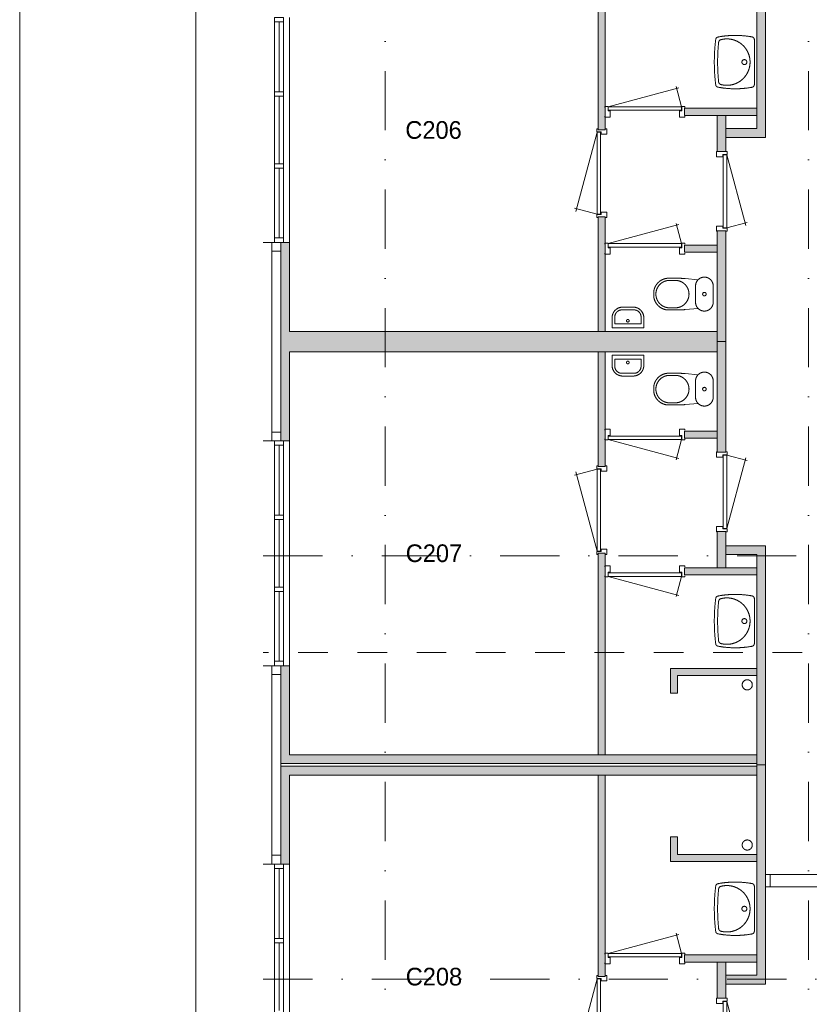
# Model space of a CAD drawing. Header units: millimetres. Extents: x 3142 to 87102, y -2885 to 56486.
# Tile 13 of 18: x 3142 to 12100, y 32721 to 43885. Entities that reach past the tile are written whole.
import ezdxf
from ezdxf.enums import TextEntityAlignment as Align
from ezdxf.xclip import XClip

# ---------------------------------------------------------------- set-up
doc = ezdxf.new("R2010")
doc.units = ezdxf.units.MM
doc.linetypes.add('DGN2', pattern=[672.8, 336.4, -336.4])
doc.linetypes.add('DGN4', pattern=[1343.35376, 671.67688, -335.83844, 0, -335.83844])
for name, color, linetype in [('1', 7, 'Continuous'), ('16', 7, 'Continuous'), ('17', 7, 'Continuous'), ('30', 7, 'Continuous'), ('31', 7, 'Continuous'), ('32', 7, 'Continuous'), ('33', 7, 'Continuous'), ('40', 7, 'Continuous'), ('48', 7, 'Continuous'), ('56', 7, 'Continuous'), ('58', 7, 'Continuous'), ('62', 7, 'Continuous')]:
    doc.layers.add(name, color=color, linetype=linetype)
doc.styles.add('dgn003', font='dgn003.shx')

# ---------------------------------------------------------------- blocks, each defined once
blk = doc.blocks.new('830R10166')
at = {"layer": '33', "color": 1, "linetype": 'Continuous', "lineweight": 0}
for p, q in [((108, 868), (322.8200000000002, 66.27999999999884)), ((108, 38), (336.8700000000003, 99.31999999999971))]:
    blk.add_line(p, q, dxfattribs=at)
at = {"layer": '33', "color": 92, "linetype": 'Continuous', "lineweight": 13, "true_color": 0x00e100, "flags": 128}
for points in [[(100, 906), (111, 906), (111, 871), (61, 871), (61, 846), (-11, 846), (-11, 906), (0, 906)], [(100, 0), (111, 0), (111, 35), (61, 35), (61, 60), (-11, 60), (-11, 0), (0, 0)]]:
    blk.add_lwpolyline(points, dxfattribs=at)
at = {"layer": '33', "color": 2, "linetype": 'Continuous', "lineweight": 13, "true_color": 0xf0f000, "flags": 128}
blk.add_lwpolyline([(108, 868), (108, 38), (68, 38), (68, 868), (108, 868)], dxfattribs=at)
blk = doc.blocks.new('930L0956')
at = {"layer": '33', "color": 1, "linetype": 'Continuous', "lineweight": 0}
for p, q in [((-98, -38), (-338.7, -936.3099999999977)), ((-98, -968), (-353.4400000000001, -899.5599999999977))]:
    blk.add_line(p, q, dxfattribs=at)
at = {"layer": '33', "color": 92, "linetype": 'Continuous', "lineweight": 13, "true_color": 0x00e100, "flags": 128}
for points in [[(-90, 0), (-101, 0), (-101, -35), (-51, -35), (-51, -60), (11, -60), (11, 0), (0, 0)], [(-90, -1006), (-101, -1006), (-101, -971), (-51, -971), (-51, -946), (11, -946), (11, -1006), (0, -1006)]]:
    blk.add_lwpolyline(points, dxfattribs=at)
at = {"layer": '33', "color": 2, "linetype": 'Continuous', "lineweight": 13, "true_color": 0xf0f000, "flags": 128}
blk.add_lwpolyline([(-98, -968), (-98, -38), (-58, -38), (-58, -968), (-98, -968)], dxfattribs=at)
blk = doc.blocks.new('WT0155')
at = {"layer": '40', "color": 7, "linetype": 'Continuous', "lineweight": 0}
blk.add_line((-20, 253.1599999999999), (-20, -253.1599999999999), dxfattribs=at)
blk.add_circle((-133.308109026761, -0.0008133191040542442), 28.05539163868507, dxfattribs=at)
for centre, radius, start, end in [((1669.42971148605, -0.0008133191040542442), 2143.737820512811, 173.1424888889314, 186.8575083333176), ((-426.2082318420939, 252.0225138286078), 33, 100.3455083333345, 173.1424916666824), ((1706.82971148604, -0.0008133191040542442), 2143.737820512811, 173.9582416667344, 186.0417583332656), ((-236.498328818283, -765.8138083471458), 1068.36475254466, 79.79830833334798, 100.5513916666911), ((-392.1839101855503, 222.1612063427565), 33, 105.1333388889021, 173.9582416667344), ((-332.1012908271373, -0.0008133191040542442), 263.1431818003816, 254.8666611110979, 105.1333388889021), ((-53.00810902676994, 253.1621165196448), 33, 0, 79.99733333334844), ((-426.2082318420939, -252.0241404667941), 33, 186.8575111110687, 259.6544944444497), ((-236.498328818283, 765.8121817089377), 1068.364752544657, 259.4486083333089, 280.201691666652), ((-392.1839101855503, -222.1628329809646), 33, 186.0417583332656, 254.8666611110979), ((-53.00810902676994, -253.1637431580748), 33, 280.0026666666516, 0)]:
    blk.add_arc(centre, radius, start, end, dxfattribs=at)
blk = doc.blocks.new('830R10168')
at = {"layer": '33', "color": 1, "linetype": 'Continuous', "lineweight": 0}
for p, q in [((-38, 108), (-99.32000000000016, 336.869999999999)), ((-868, 108), (-66.2800000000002, 322.8199999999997))]:
    blk.add_line(p, q, dxfattribs=at)
at = {"layer": '33', "color": 92, "linetype": 'Continuous', "lineweight": 13, "true_color": 0x00e100, "flags": 128}
for points in [[(-906, 100), (-906, 111), (-871, 111), (-871, 61), (-846, 61), (-846, -11), (-906, -11), (-906, 0)], [(0, 100), (0, 111), (-35, 111), (-35, 61), (-60, 61), (-60, -11), (0, -11), (0, 0)]]:
    blk.add_lwpolyline(points, dxfattribs=at)
at = {"layer": '33', "color": 2, "linetype": 'Continuous', "lineweight": 13, "true_color": 0xf0f000, "flags": 128}
blk.add_lwpolyline([(-868, 108), (-38, 108), (-38, 68), (-868, 68), (-868, 108)], dxfattribs=at)
blk = doc.blocks.new('830R10169')
at = {"layer": '33', "color": 1, "linetype": 'Continuous', "lineweight": 0}
for p, q in [((108, -38), (336.8700000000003, -99.31999999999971)), ((108, -868), (322.8200000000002, -66.27999999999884))]:
    blk.add_line(p, q, dxfattribs=at)
at = {"layer": '33', "color": 92, "linetype": 'Continuous', "lineweight": 13, "true_color": 0x00e100, "flags": 128}
for points in [[(100, 0), (111, 0), (111, -35), (61, -35), (61, -60), (-11, -60), (-11, 0), (0, 0)], [(100, -906), (111, -906), (111, -871), (61, -871), (61, -846), (-11, -846), (-11, -906), (0, -906)]]:
    blk.add_lwpolyline(points, dxfattribs=at)
at = {"layer": '33', "color": 2, "linetype": 'Continuous', "lineweight": 13, "true_color": 0xf0f000, "flags": 128}
blk.add_lwpolyline([(108, -868), (108, -38), (68, -38), (68, -868), (108, -868)], dxfattribs=at)
blk = doc.blocks.new('CLOS0256')
at = {"layer": '40', "color": 7, "linetype": 'Continuous', "lineweight": 0}
for p, q in [((-527.79, 155), (-435.8400000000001, 155)), ((-670, -1.069999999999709), (-670, 0.7900000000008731)), ((-220, -92.5), (-220, 92.5)), ((-527.79, -155), (-435.54, -155))]:
    blk.add_line(p, q, dxfattribs=at)
at = {"layer": '40', "color": 7, "linetype": 'Continuous', "lineweight": 0, "flags": 128}
for points in [[(-338.3000000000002, -175.6699999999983), (-191.9000000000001, -162), (-191.8999723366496, -161.9998828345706, 0.6743332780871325), (-19.99946983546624, -92.49939549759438), (-20, -92.5), (-20, 92.5), (-19.99946983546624, 92.50060450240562, 0.6743332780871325), (-191.8999723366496, 162.0010918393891), (-191.9000000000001, 162), (-338.3000000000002, 175.6699999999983), (-338.2957268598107, 175.6677036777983, 0.02328519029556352), (-431.2851220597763, 180.0006045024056), (-431.29, 180), (-525, 180), (-524.9994698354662, 180.0006045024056, 0.414213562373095), (-694.9994698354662, 10.00060450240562), (-695, 10), (-695, -10), (-694.9994698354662, -9.999395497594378, 0.414213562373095), (-524.9994698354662, -179.9993954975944), (-525, -180), (-431.29, -180), (-431.2853820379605, -179.9993954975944, 0.02328532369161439), (-338.3000000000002, -175.6699999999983)], [(-219.9994698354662, 92.50060450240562, -0.19450385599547), (-191.9003631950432, 162.0006874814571)], [(-191.9003631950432, -161.9994784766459, -0.19450385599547), (-219.9994698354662, -92.49939549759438)]]:
    blk.add_lwpolyline(points, format="xyb", dxfattribs=at)
at = {"layer": '40', "color": 7, "linetype": 'Continuous', "lineweight": 0}
blk.add_circle((-119.9994698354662, 0.0006045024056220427), 20, dxfattribs=at)
for centre, start, end in [((-514.4294698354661, 0.0006045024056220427), 94.92590277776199, 265.074097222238), ((-450.009469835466, 0.0006045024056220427), 274.9263499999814, 85.07364722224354)]:
    blk.add_arc(centre, 155.5746026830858, start, end, dxfattribs=at)
blk = doc.blocks.new('FT0156')
at = {"layer": '40', "color": 7, "linetype": 'Continuous', "lineweight": 0}
for p, q in [((180, -20), (-180.0000000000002, -20)), ((148.8899999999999, -64.63000000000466), (-148.8900000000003, -64.63000000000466)), ((-148.8900000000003, -64.63000000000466), (-148.8900000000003, -143.9800000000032)), ((180, -135.0900000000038), (180, -20))]:
    blk.add_line(p, q, dxfattribs=at)
at = {"layer": '40', "color": 7, "linetype": 'Continuous', "lineweight": 0, "flags": 128}
for points in [[(-180.0000000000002, -20), (-180.0000000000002, -135.0900000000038)], [(148.8899999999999, -143.9800000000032), (148.8899999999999, -64.63000000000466)], [(-68.89000000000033, -223.9800000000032), (68.88999999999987, -223.9800000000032)], [(-60, -255.0900000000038), (60, -255.0900000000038)]]:
    blk.add_lwpolyline(points, dxfattribs=at)
for points in [[(-60.00261425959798, -255.0890242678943, -0.414213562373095), (-180.002614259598, -135.0890242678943)], [(-68.89261425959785, -223.9790242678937, -0.414213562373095), (-148.8926142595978, -143.9790242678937)]]:
    blk.add_lwpolyline(points, format="xyb", dxfattribs=at)
at = {"layer": '40', "color": 7, "linetype": 'Continuous', "lineweight": 0}
blk.add_circle((-0.948890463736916, -101.1360464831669), 15.1404192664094, dxfattribs=at)
for centre, radius in [((59.99738574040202, -135.0890242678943), 120), ((68.88738574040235, -143.9790242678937), 80)]:
    blk.add_arc(centre, radius, 270, 0, dxfattribs=at)
blk = doc.blocks.new('830R10170')
at = {"layer": '33', "color": 1, "linetype": 'Continuous', "lineweight": 0}
for p, q in [((-867.9999999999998, -108), (-66.27999999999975, -322.8199999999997)), ((-38, -108), (-99.31999999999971, -336.8700000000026))]:
    blk.add_line(p, q, dxfattribs=at)
at = {"layer": '33', "color": 92, "linetype": 'Continuous', "lineweight": 13, "true_color": 0x00e100, "flags": 128}
for points in [[(-905.9999999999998, -100), (-905.9999999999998, -111), (-870.9999999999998, -111), (-870.9999999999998, -61), (-845.9999999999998, -61), (-845.9999999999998, 11), (-905.9999999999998, 11), (-905.9999999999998, 0)], [(0, -100), (0, -111), (-35, -111), (-35, -61), (-60, -61), (-60, 11), (0, 11), (0, 0)]]:
    blk.add_lwpolyline(points, dxfattribs=at)
at = {"layer": '33', "color": 2, "linetype": 'Continuous', "lineweight": 13, "true_color": 0xf0f000, "flags": 128}
blk.add_lwpolyline([(-867.9999999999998, -108), (-38, -108), (-38, -68), (-867.9999999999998, -68), (-867.9999999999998, -108)], dxfattribs=at)
blk = doc.blocks.new('930L0957')
at = {"layer": '33', "color": 1, "linetype": 'Continuous', "lineweight": 0}
for p, q in [((-98, 968), (-353.4400000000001, 899.5599999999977)), ((-98, 38), (-338.7, 936.3099999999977))]:
    blk.add_line(p, q, dxfattribs=at)
at = {"layer": '33', "color": 92, "linetype": 'Continuous', "lineweight": 13, "true_color": 0x00e100, "flags": 128}
for points in [[(-90, 1006), (-101, 1006), (-101, 971), (-51, 971), (-51, 946), (11, 946), (11, 1006), (0, 1006)], [(-90, 0), (-101, 0), (-101, 35), (-51, 35), (-51, 60), (11, 60), (11, 0), (0, 0)]]:
    blk.add_lwpolyline(points, dxfattribs=at)
at = {"layer": '33', "color": 2, "linetype": 'Continuous', "lineweight": 13, "true_color": 0xf0f000, "flags": 128}
blk.add_lwpolyline([(-98, 968), (-98, 38), (-58, 38), (-58, 968), (-98, 968)], dxfattribs=at)
blk = doc.blocks.new('WT0156')
at = {"layer": '40', "color": 7, "linetype": 'Continuous', "lineweight": 0}
blk.add_line((-20, -253.1599999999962), (-20, 253.1600000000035), dxfattribs=at)
at = {"layer": '40', "color": 7, "linetype": 'Continuous', "lineweight": 0, "flags": 128}
for points in [[(-458.9721493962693, -255.9627811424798, -0.0599146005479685), (-458.9721618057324, 255.9643045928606)], [(-458.9721550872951, 255.9643604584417, -0.3287686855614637), (-432.1344900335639, 284.4876501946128)], [(-425.0006074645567, -225.6345879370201, -0.05277319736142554), (-425.0006074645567, 225.6362145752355)], [(-432.1344899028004, 284.4876502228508, -0.09080072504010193), (-47.27618902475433, 285.6621291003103)], [(-425.0006099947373, 225.6361906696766, -0.30967078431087), (-400.7990963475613, 254.01842224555)], [(-400.7990938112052, 254.0184229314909, -1.30637000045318), (-400.7990938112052, -254.0167962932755)], [(-47.27620661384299, 285.6621322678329, -0.3639570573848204), (-20.00810902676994, 253.1637431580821)], [(-432.134491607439, -284.486023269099, -0.3287686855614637), (-458.9721552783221, -255.9627322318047)], [(-47.27618902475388, -285.6605024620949, -0.09080072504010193), (-432.1344899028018, -284.4860235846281)], [(-400.7990963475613, -254.0167956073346, -0.30967078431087), (-425.0006099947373, -225.6345640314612)], [(-20.00810902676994, -253.1621165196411, -0.3639570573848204), (-47.27620661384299, -285.660505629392)]]:
    blk.add_lwpolyline(points, format="xyb", dxfattribs=at)
at = {"layer": '40', "color": 7, "linetype": 'Continuous', "lineweight": 0}
blk.add_circle((-133.308109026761, 0.000813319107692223), 28.05539163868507, dxfattribs=at)
blk = doc.blocks.new('830R10171')
at = {"layer": '33', "color": 1, "linetype": 'Continuous', "lineweight": 0}
for p, q in [((-868, -108), (-66.2800000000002, -322.820000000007)), ((-38, -108), (-99.32000000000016, -336.8700000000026))]:
    blk.add_line(p, q, dxfattribs=at)
at = {"layer": '33', "color": 92, "linetype": 'Continuous', "lineweight": 13, "true_color": 0x00e100, "flags": 128}
for points in [[(-906, -100), (-906, -111), (-871, -111), (-871, -61), (-846, -61), (-846, 11), (-906, 11), (-906, 0)], [(0, -100), (0, -111), (-35, -111), (-35, -61), (-60, -61), (-60, 11), (0, 11), (0, 0)]]:
    blk.add_lwpolyline(points, dxfattribs=at)
at = {"layer": '33', "color": 2, "linetype": 'Continuous', "lineweight": 13, "true_color": 0xf0f000, "flags": 128}
blk.add_lwpolyline([(-868, -108), (-38, -108), (-38, -68), (-868, -68), (-868, -108)], dxfattribs=at)
blk = doc.blocks.new('830R10172')
at = {"layer": '33', "color": 1, "linetype": 'Continuous', "lineweight": 0}
for p, q in [((108, 868), (322.8200000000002, 66.28000000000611)), ((108, 38), (336.8700000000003, 99.31999999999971))]:
    blk.add_line(p, q, dxfattribs=at)
at = {"layer": '33', "color": 92, "linetype": 'Continuous', "lineweight": 13, "true_color": 0x00e100, "flags": 128}
for points in [[(100, 906), (111, 906), (111, 871), (61, 871), (61, 846), (-11, 846), (-11, 906), (0, 906)], [(100, 0), (111, 0), (111, 35), (61, 35), (61, 60), (-11, 60), (-11, 0), (0, 0)]]:
    blk.add_lwpolyline(points, dxfattribs=at)
at = {"layer": '33', "color": 2, "linetype": 'Continuous', "lineweight": 13, "true_color": 0xf0f000, "flags": 128}
blk.add_lwpolyline([(108, 868), (108, 38), (68, 38), (68, 868), (108, 868)], dxfattribs=at)
blk = doc.blocks.new('CLOS0257')
at = {"layer": '40', "color": 7, "linetype": 'Continuous', "lineweight": 0}
for p, q in [((-527.79, 155), (-435.54, 155)), ((-670, 1.069999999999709), (-670, -0.7900000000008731)), ((-220, 92.5), (-220, -92.5)), ((-527.79, -155), (-435.8400000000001, -155))]:
    blk.add_line(p, q, dxfattribs=at)
at = {"layer": '40', "color": 7, "linetype": 'Continuous', "lineweight": 0, "flags": 128}
for points in [[(-338.3000000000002, 175.6700000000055), (-191.9000000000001, 162), (-191.8999723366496, 161.9998828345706, -0.6743332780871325), (-19.99946983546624, 92.49939549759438), (-20, 92.5), (-20, -92.5), (-19.99946983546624, -92.50060450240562, -0.6743332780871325), (-191.8999723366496, -162.0010918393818), (-191.9000000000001, -162), (-338.3000000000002, -175.6699999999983), (-338.2957268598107, -175.6677036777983, -0.02328519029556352), (-431.2851220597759, -180.0006045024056), (-431.29, -180), (-525, -180), (-524.9994698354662, -180.0006045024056, -0.414213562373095), (-694.9994698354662, -10.00060450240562), (-695, -10), (-695, 10), (-694.9994698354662, 9.999395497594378, -0.414213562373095), (-524.9994698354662, 179.9993954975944), (-525, 180), (-431.29, 180), (-431.2853820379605, 179.9993954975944, -0.02328532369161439), (-338.3000000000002, 175.6700000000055)], [(-527.7882488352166, -155.0006045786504, -0.9175214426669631), (-527.7882488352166, 154.9993955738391)], [(-436.6494809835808, 154.9992912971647, -0.9175142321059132), (-436.6494734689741, -155.000499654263)]]:
    blk.add_lwpolyline(points, format="xyb", dxfattribs=at)
at = {"layer": '40', "color": 7, "linetype": 'Continuous', "lineweight": 0}
blk.add_circle((-119.9994698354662, -0.0006045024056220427), 20, dxfattribs=at)
for centre, start, end in [((-119.9994698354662, 92.49939549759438), 135.9727166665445, 180), ((-119.9994698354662, -92.50060450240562), 180, 224.0272833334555)]:
    blk.add_arc(centre, 99.99999999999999, start, end, dxfattribs=at)
blk = doc.blocks.new('FT0157')
at = {"layer": '40', "color": 7, "linetype": 'Continuous', "lineweight": 0}
for p, q in [((-148.8900000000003, 64.62999999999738), (-148.8900000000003, 143.9799999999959)), ((180, 135.0899999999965), (180, 20)), ((180, 20), (-180.0000000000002, 20)), ((148.8899999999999, 64.62999999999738), (-148.8900000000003, 64.62999999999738))]:
    blk.add_line(p, q, dxfattribs=at)
at = {"layer": '40', "color": 7, "linetype": 'Continuous', "lineweight": 0, "flags": 128}
for points in [[(-68.89000000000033, 223.9799999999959), (68.88999999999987, 223.9799999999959)], [(-60, 255.0899999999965), (60, 255.0899999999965)], [(-180.0000000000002, 20), (-180.0000000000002, 135.0899999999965)], [(148.8899999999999, 143.9799999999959), (148.8899999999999, 64.62999999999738)]]:
    blk.add_lwpolyline(points, dxfattribs=at)
for points in [[(59.99738574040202, 255.089024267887, -0.414213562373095), (179.997385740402, 135.089024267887)], [(68.88738574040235, 223.9790242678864, -0.414213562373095), (148.8873857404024, 143.9790242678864)]]:
    blk.add_lwpolyline(points, format="xyb", dxfattribs=at)
at = {"layer": '40', "color": 7, "linetype": 'Continuous', "lineweight": 0}
blk.add_circle((-0.948890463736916, 101.1360464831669), 15.1404192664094, dxfattribs=at)
for centre, radius in [((-60.00261425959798, 135.089024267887), 120), ((-68.89261425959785, 143.9790242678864), 80)]:
    blk.add_arc(centre, radius, 90, 180, dxfattribs=at)
blk = doc.blocks.new('830R10173')
at = {"layer": '33', "color": 1, "linetype": 'Continuous', "lineweight": 0}
for p, q in [((-38, 108), (-99.31999999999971, 336.8700000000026)), ((-867.9999999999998, 108), (-66.27999999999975, 322.8199999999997))]:
    blk.add_line(p, q, dxfattribs=at)
at = {"layer": '33', "color": 92, "linetype": 'Continuous', "lineweight": 13, "true_color": 0x00e100, "flags": 128}
for points in [[(-905.9999999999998, 100), (-905.9999999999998, 111), (-870.9999999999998, 111), (-870.9999999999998, 61), (-845.9999999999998, 61), (-845.9999999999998, -11), (-905.9999999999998, -11), (-905.9999999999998, 0)], [(0, 100), (0, 111), (-35, 111), (-35, 61), (-60, 61), (-60, -11), (0, -11), (0, 0)]]:
    blk.add_lwpolyline(points, dxfattribs=at)
at = {"layer": '33', "color": 2, "linetype": 'Continuous', "lineweight": 13, "true_color": 0xf0f000, "flags": 128}
blk.add_lwpolyline([(-867.9999999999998, 108), (-38, 108), (-38, 68), (-867.9999999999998, 68), (-867.9999999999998, 108)], dxfattribs=at)
blk = doc.blocks.new('930L0958')
at = {"layer": '33', "color": 1, "linetype": 'Continuous', "lineweight": 0}
for p, q in [((-98, -38), (-338.7, -936.3099999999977)), ((-98, -968), (-353.4400000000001, -899.5599999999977))]:
    blk.add_line(p, q, dxfattribs=at)
at = {"layer": '33', "color": 92, "linetype": 'Continuous', "lineweight": 13, "true_color": 0x00e100, "flags": 128}
for points in [[(-90, 0), (-101, 0), (-101, -35), (-51, -35), (-51, -60), (11, -60), (11, 0), (0, 0)], [(-90, -1006), (-101, -1006), (-101, -971), (-51, -971), (-51, -946), (11, -946), (11, -1006), (0, -1006)]]:
    blk.add_lwpolyline(points, dxfattribs=at)
at = {"layer": '33', "color": 2, "linetype": 'Continuous', "lineweight": 13, "true_color": 0xf0f000, "flags": 128}
blk.add_lwpolyline([(-98, -968), (-98, -38), (-58, -38), (-58, -968), (-98, -968)], dxfattribs=at)
blk = doc.blocks.new('WT0157')
at = {"layer": '40', "color": 7, "linetype": 'Continuous', "lineweight": 0}
blk.add_line((-20, 253.1599999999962), (-20, -253.1600000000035), dxfattribs=at)
blk.add_circle((-133.308109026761, -0.000813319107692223), 28.05539163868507, dxfattribs=at)
for centre, radius, start, end in [((1669.42971148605, -0.000813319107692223), 2143.737820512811, 173.1424888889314, 186.8575083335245), ((-426.2082318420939, 252.0225138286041), 33, 100.3455083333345, 173.1424916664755), ((1706.82971148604, -0.000813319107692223), 2143.737820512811, 173.9582416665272, 186.0417583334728), ((-236.498328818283, -765.8138083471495), 1068.36475254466, 79.79830833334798, 100.5513916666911), ((-392.1839101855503, 222.1612063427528), 33, 105.1333388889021, 173.9582416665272), ((-332.1012908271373, -0.000813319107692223), 263.1431818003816, 254.8666611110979, 105.1333388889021), ((-53.00810902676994, 253.1621165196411), 33, 0, 79.99733333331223), ((-426.2082318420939, -252.0241404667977), 33, 186.8575111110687, 259.6544944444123), ((-236.498328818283, 765.8121817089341), 1068.364752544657, 259.4486083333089, 280.201691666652), ((-392.1839101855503, -222.1628329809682), 33, 186.0417583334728, 254.8666611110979), ((-53.00810902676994, -253.1637431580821), 33, 280.0026666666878, 0)]:
    blk.add_arc(centre, radius, start, end, dxfattribs=at)
blk = doc.blocks.new('830R10174')
at = {"layer": '33', "color": 1, "linetype": 'Continuous', "lineweight": 0}
for p, q in [((-38, 108), (-99.32000000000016, 336.8699999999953)), ((-868, 108), (-66.2800000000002, 322.8199999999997))]:
    blk.add_line(p, q, dxfattribs=at)
at = {"layer": '33', "color": 92, "linetype": 'Continuous', "lineweight": 13, "true_color": 0x00e100, "flags": 128}
for points in [[(-906, 100), (-906, 111), (-871, 111), (-871, 61), (-846, 61), (-846, -11), (-906, -11), (-906, 0)], [(0, 100), (0, 111), (-35, 111), (-35, 61), (-60, 61), (-60, -11), (0, -11), (0, 0)]]:
    blk.add_lwpolyline(points, dxfattribs=at)
at = {"layer": '33', "color": 2, "linetype": 'Continuous', "lineweight": 13, "true_color": 0xf0f000, "flags": 128}
blk.add_lwpolyline([(-868, 108), (-38, 108), (-38, 68), (-868, 68), (-868, 108)], dxfattribs=at)
blk = doc.blocks.new('50E03_329_B02 - Default')
at = {"layer": '62'}
for color, points in [(7, [(3764.76, 43922.77), (3664.76, 43922.77), (3664.76, 41537.77), (3314.76, 41537.77), (3314.76, 41437.77), (3764.76, 41437.77)]), (9, [(1944.76, 43807.77), (1944.76, 41522.77), (1864.76, 41522.77), (1864.76, 43807.77)]), (9, [(2844.76, 41767.77), (2844.76, 41687.77), (3664.76, 41687.77), (3664.76, 41767.77)]), (7, [(3214.76, 41687.77), (3214.76, 41277.77), (3314.76, 41277.77), (3314.76, 41687.77)]), (9, [(1944.76, 40537.77), (1944.76, 39237.77), (1864.76, 39237.77), (1864.76, 40537.77)]), (7, [(3214.76, 40377.77), (3214.76, 39122.77), (3314.76, 39122.77), (3314.76, 40377.77)]), (7, [(-1835.24, 40247.77), (-1835.24, 37997.77), (-1935.24, 37997.77), (-1935.24, 40247.77)]), (9, [(-1735.24, 40247.77), (-1635.24, 40247.77), (-1635.24, 39237.77), (3214.76, 39237.77), (3214.76, 39007.77), (-1635.24, 39007.77), (-1635.24, 37997.77), (-1735.24, 37997.77)]), (9, [(2844.76, 40217.77), (2844.76, 40137.77), (3214.76, 40137.77), (3214.76, 40217.77)]), (7, [(3214.76, 37867.77), (3214.76, 39122.77), (3314.76, 39122.77), (3314.76, 37867.77)]), (9, [(1944.76, 37707.77), (1944.76, 39007.77), (1864.76, 39007.77), (1864.76, 37707.77)]), (9, [(2844.76, 38027.77), (2844.76, 38107.77), (3214.76, 38107.77), (3214.76, 38027.77)]), (7, [(3214.76, 36557.77), (3214.76, 36967.77), (3314.76, 36967.77), (3314.76, 36557.77)]), (7, [(3764.76, 34322.77), (3664.76, 34322.77), (3664.76, 36707.77), (3314.76, 36707.77), (3314.76, 36807.77), (3764.76, 36807.77)]), (9, [(1944.76, 34437.77), (1944.76, 36722.77), (1864.76, 36722.77), (1864.76, 34437.77)]), (9, [(2844.76, 36477.77), (2844.76, 36557.77), (3664.76, 36557.77), (3664.76, 36477.77)]), (7, [(-1835.24, 35447.77), (-1835.24, 33197.77), (-1935.24, 33197.77), (-1935.24, 35447.77)]), (9, [(-1735.24, 35447.77), (-1635.24, 35447.77), (-1635.24, 34437.77), (3664.76, 34437.77), (3664.76, 34337.77), (-1735.24, 34337.77)]), (9, [(2764.76, 35137.77), (2684.76, 35137.77), (2684.76, 35417.77), (3664.76, 35417.77), (3664.76, 35337.77), (2764.76, 35337.77)]), (9, [(-1735.24, 33197.77), (-1635.24, 33197.77), (-1635.24, 34207.77), (3664.76, 34207.77), (3664.76, 34307.77), (-1735.24, 34307.77)]), (7, [(3764.76, 34322.77), (3664.76, 34322.77), (3664.76, 31937.77), (3314.76, 31937.77), (3314.76, 31837.77), (3764.76, 31837.77)]), (9, [(1944.76, 34207.77), (1944.76, 31922.77), (1864.76, 31922.77), (1864.76, 34207.77)]), (9, [(2764.76, 33507.77), (2684.76, 33507.77), (2684.76, 33227.77), (3664.76, 33227.77), (3664.76, 33307.77), (2764.76, 33307.77)]), (9, [(2844.76, 32167.77), (2844.76, 32087.77), (3664.76, 32087.77), (3664.76, 32167.77)]), (7, [(3214.76, 32087.77), (3214.76, 31677.77), (3314.76, 31677.77), (3314.76, 32087.77)])]:
    blk.add_hatch(color=color, dxfattribs=at).paths.add_polyline_path(points)
at = {"layer": '16', "color": 92, "linetype": 'Continuous', "lineweight": 0, "true_color": 0x00e100, "flags": 128}
for points in [[(3764.76, 43922.77), (3764.76, 41437.77), (3314.76, 41437.77), (3314.76, 41537.77), (3664.76, 41537.77), (3664.76, 43922.77), (3764.76, 43922.77)], [(1944.76, 41522.77), (1944.76, 43807.77), (1864.76, 43807.77), (1864.76, 41522.77), (1944.76, 41522.77)], [(3664.76, 41767.77), (3664.76, 41687.77), (2844.76, 41687.77), (2844.76, 41767.77), (3664.76, 41767.77)], [(3314.76, 41687.77), (3314.76, 41277.77), (3214.76, 41277.77), (3214.76, 41687.77), (3314.76, 41687.77)], [(1944.76, 39237.77), (1944.76, 40537.77), (1864.76, 40537.77), (1864.76, 39237.77), (1944.76, 39237.77)], [(3314.76, 40377.77), (3314.76, 39122.77), (3214.76, 39122.77), (3214.76, 40377.77), (3314.76, 40377.77)], [(-1635.24, 39007.77), (-1635.24, 37997.77), (-1935.24, 37997.77), (-1935.24, 40247.77), (-1635.24, 40247.77), (-1635.24, 39237.77)], [(3214.76, 40217.77), (3214.76, 40137.77), (2844.76, 40137.77), (2844.76, 40217.77), (3214.76, 40217.77)], [(-1735.24, 39137.77), (-1735.24, 38097.77), (-1835.24, 38097.77), (-1835.24, 40147.77), (-1735.24, 40147.77), (-1735.24, 39137.77)], [(3314.76, 37867.77), (3314.76, 39122.77), (3214.76, 39122.77), (3214.76, 37867.77), (3314.76, 37867.77)], [(1944.76, 39007.77), (1944.76, 37707.77), (1864.76, 37707.77), (1864.76, 39007.77), (1944.76, 39007.77)], [(3214.76, 38027.77), (3214.76, 38107.77), (2844.76, 38107.77), (2844.76, 38027.77), (3214.76, 38027.77)], [(3314.76, 36557.77), (3314.76, 36967.77), (3214.76, 36967.77), (3214.76, 36557.77), (3314.76, 36557.77)], [(3764.76, 34322.77), (3764.76, 36807.77), (3314.76, 36807.77), (3314.76, 36707.77), (3664.76, 36707.77), (3664.76, 34322.77), (3764.76, 34322.77)], [(1944.76, 36722.77), (1944.76, 34437.77), (1864.76, 34437.77), (1864.76, 36722.77), (1944.76, 36722.77)], [(3664.76, 36477.77), (3664.76, 36557.77), (2844.76, 36557.77), (2844.76, 36477.77), (3664.76, 36477.77)], [(-1635.24, 34207.77), (-1635.24, 33197.77), (-1935.24, 33197.77), (-1935.24, 35447.77), (-1635.24, 35447.77), (-1635.24, 34437.77)], [(3664.76, 35337.77), (2764.76, 35337.77), (2764.76, 35137.77), (2684.76, 35137.77), (2684.76, 35417.77), (3664.76, 35417.77), (3664.76, 35337.77)], [(-1735.24, 34337.77), (-1735.24, 33297.77), (-1835.24, 33297.77), (-1835.24, 35347.77), (-1735.24, 35347.77), (-1735.24, 34337.77)], [(-1735.24, 34307.77), (-1735.24, 33297.77), (-1835.24, 33297.77), (-1835.24, 35347.77), (-1735.24, 35347.77), (-1735.24, 34337.77)], [(3764.76, 34322.77), (3764.76, 31837.77), (3314.76, 31837.77), (3314.76, 31937.77), (3664.76, 31937.77), (3664.76, 34322.77), (3764.76, 34322.77)], [(1944.76, 31922.77), (1944.76, 34207.77), (1864.76, 34207.77), (1864.76, 31922.77), (1944.76, 31922.77)], [(3664.76, 33307.77), (2764.76, 33307.77), (2764.76, 33507.77), (2684.76, 33507.77), (2684.76, 33227.77), (3664.76, 33227.77), (3664.76, 33307.77)], [(3664.76, 32167.77), (3664.76, 32087.77), (2844.76, 32087.77), (2844.76, 32167.77), (3664.76, 32167.77)], [(3314.76, 32087.77), (3314.76, 31677.77), (3214.76, 31677.77), (3214.76, 32087.77), (3314.76, 32087.77)]]:
    blk.add_lwpolyline(points, dxfattribs=at)
at = {"layer": '17', "color": 92, "linetype": 'Continuous', "lineweight": 0, "true_color": 0x00e100}
for p, q in [((-1635.24, 39237.77), (3214.76, 39237.77)), ((-1635.24, 39007.77), (3214.76, 39007.77)), ((3664.76, 34437.77), (-1635.24, 34437.77)), ((-1735.24, 34337.77), (3664.76, 34337.77))]:
    blk.add_line(p, q, dxfattribs=at)
at = {"layer": '17', "color": 92, "linetype": 'Continuous', "lineweight": 0, "true_color": 0x00e100, "flags": 128}
blk.add_lwpolyline([(-1635.24, 34207.77), (3664.76, 34207.77), (3664.76, 34307.77), (-1735.24, 34307.77)], dxfattribs=at)
at = {"layer": '30', "color": 3, "linetype": 'Continuous', "lineweight": 0}
for p, q in [((-1635.24, 42797.77), (-1635.24, 40247.77)), ((-1735.24, 38097.77), (-1835.24, 38097.77)), ((-1635.24, 35447.77), (-1635.24, 37997.77)), ((-1735.24, 33297.77), (-1835.24, 33297.77)), ((-1635.24, 33197.77), (-1635.24, 30647.77))]:
    blk.add_line(p, q, dxfattribs=at)
at = {"layer": '31', "color": 3, "linetype": 'Continuous', "lineweight": 0}
for p, q in [((3764.76, 33080.27), (5364.76, 33080.27)), ((3764.76, 32940.27), (5364.76, 32940.27))]:
    blk.add_line(p, q, dxfattribs=at)
at = {"layer": '32', "color": 3, "linetype": 'Continuous', "lineweight": 0}
for p, q in [((-1805.24, 40297.77), (-1805.24, 42747.77)), ((-1805.24, 42747.77), (-1705.24, 42747.77)), ((-1755.24, 42747.77), (-1755.24, 41956.1)), ((-1705.24, 42747.77), (-1705.24, 40247.77)), ((-1755.24, 41906.1), (-1755.24, 41139.43)), ((-1755.24, 41089.43), (-1755.24, 40297.77)), ((-1705.24, 35497.77), (-1705.24, 37997.77)), ((-1805.24, 37947.77), (-1805.24, 35497.77)), ((-1755.24, 37156.11), (-1755.24, 37947.77)), ((-1755.24, 36339.44), (-1755.24, 37106.11)), ((-1755.24, 35497.77), (-1755.24, 36289.44)), ((-1805.24, 35497.77), (-1705.24, 35497.77)), ((-1805.24, 30697.77), (-1805.24, 33147.77)), ((-1805.24, 33147.77), (-1705.24, 33147.77)), ((-1755.24, 33147.77), (-1755.24, 32356.1)), ((-1705.24, 33147.77), (-1705.24, 30647.77)), ((-1755.24, 32306.1), (-1755.24, 31539.43))]:
    blk.add_line(p, q, dxfattribs=at)
at = {"layer": '32', "color": 3, "linetype": 'Continuous', "lineweight": 0, "flags": 128}
for points in [[(-1705.24, 42797.77), (-1705.24, 42747.77), (-1805.24, 42747.77), (-1805.24, 42797.77), (-1705.24, 42797.77)], [(-1705.24, 41956.1), (-1705.24, 41906.1), (-1805.24, 41906.1), (-1805.24, 41956.1), (-1705.24, 41956.1)], [(-1705.24, 41139.43), (-1705.24, 41089.43), (-1805.24, 41089.43), (-1805.24, 41139.43), (-1705.24, 41139.43)], [(-1705.24, 40297.77), (-1705.24, 40247.77), (-1805.24, 40247.77), (-1805.24, 40297.77), (-1705.24, 40297.77)], [(-1705.24, 37947.77), (-1705.24, 37997.77), (-1805.24, 37997.77), (-1805.24, 37947.77), (-1705.24, 37947.77)], [(-1705.24, 37106.11), (-1705.24, 37156.11), (-1805.24, 37156.11), (-1805.24, 37106.11), (-1705.24, 37106.11)], [(-1705.24, 36289.44), (-1705.24, 36339.44), (-1805.24, 36339.44), (-1805.24, 36289.44), (-1705.24, 36289.44)], [(-1705.24, 35447.77), (-1705.24, 35497.77), (-1805.24, 35497.77), (-1805.24, 35447.77), (-1705.24, 35447.77)], [(-1705.24, 33197.77), (-1705.24, 33147.77), (-1805.24, 33147.77), (-1805.24, 33197.77), (-1705.24, 33197.77)], [(3764.76, 33080.27), (3814.76, 33080.27), (3814.76, 32941.27), (3764.76, 32941.27), (3764.76, 33080.27)], [(-1705.24, 32356.1), (-1705.24, 32306.1), (-1805.24, 32306.1), (-1805.24, 32356.1), (-1705.24, 32356.1)]]:
    blk.add_lwpolyline(points, dxfattribs=at)
at = {"layer": '40', "color": 3, "linetype": 'Continuous', "lineweight": 0}
for centre in [(3556.1602211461, 35231.00956732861), (3556.1602211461, 33414.53043267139)]:
    blk.add_circle(centre, 57.45999999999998, dxfattribs=at)
at = {"layer": '56', "color": 3, "linetype": 'DGN4', "lineweight": 0}
for p, q in [((-550.24, 50407.77), (-550.24, 1407.77)), ((4249.76, 50407.77), (4249.76, 1494.98)), ((51564.76, 36692.77), (-3435.24, 36692.77)), ((51564.76, 31892.77), (-3435.24, 31892.77))]:
    blk.add_line(p, q, dxfattribs=at)
at = {"layer": '58', "color": 3, "linetype": 'DGN2', "lineweight": 0}
blk.add_line((10907.37, 35596.2), (-2390.39, 35596.2), dxfattribs=at)
at = {"layer": '62', "color": 7, "linetype": 'Continuous', "lineweight": 0, "flags": 128}
for points in [[(3764.76, 43922.77), (3664.76, 43922.77), (3664.76, 41537.77), (3314.76, 41537.77), (3314.76, 41437.77), (3764.76, 41437.77), (3764.76, 43922.77)], [(3214.76, 41687.77), (3214.76, 41277.77), (3314.76, 41277.77), (3314.76, 41687.77), (3214.76, 41687.77)], [(3214.76, 40377.77), (3214.76, 39122.77), (3314.76, 39122.77), (3314.76, 40377.77), (3214.76, 40377.77)], [(-1835.24, 40247.77), (-1835.24, 37997.77), (-1935.24, 37997.77), (-1935.24, 40247.77), (-1835.24, 40247.77)], [(3214.76, 37867.77), (3214.76, 39122.77), (3314.76, 39122.77), (3314.76, 37867.77), (3214.76, 37867.77)], [(3214.76, 36557.77), (3214.76, 36967.77), (3314.76, 36967.77), (3314.76, 36557.77), (3214.76, 36557.77)], [(3764.76, 34322.77), (3664.76, 34322.77), (3664.76, 36707.77), (3314.76, 36707.77), (3314.76, 36807.77), (3764.76, 36807.77), (3764.76, 34322.77)], [(-1835.24, 35447.77), (-1835.24, 33197.77), (-1935.24, 33197.77), (-1935.24, 35447.77), (-1835.24, 35447.77)], [(3764.76, 34322.77), (3664.76, 34322.77), (3664.76, 31937.77), (3314.76, 31937.77), (3314.76, 31837.77), (3764.76, 31837.77), (3764.76, 34322.77)], [(3214.76, 32087.77), (3214.76, 31677.77), (3314.76, 31677.77), (3314.76, 32087.77), (3214.76, 32087.77)]]:
    blk.add_lwpolyline(points, dxfattribs=at)
at = {"layer": '62', "color": 9, "linetype": 'Continuous', "lineweight": 0, "flags": 128}
for points in [[(1944.76, 43807.77), (1944.76, 41522.77), (1864.76, 41522.77), (1864.76, 43807.77), (1944.76, 43807.77)], [(2844.76, 41767.77), (2844.76, 41687.77), (3664.76, 41687.77), (3664.76, 41767.77), (2844.76, 41767.77)], [(1944.76, 40537.77), (1944.76, 39237.77), (1864.76, 39237.77), (1864.76, 40537.77), (1944.76, 40537.77)], [(-1735.24, 40247.77), (-1635.24, 40247.77), (-1635.24, 39237.77), (3214.76, 39237.77), (3214.76, 39007.77), (-1635.24, 39007.77), (-1635.24, 37997.77), (-1735.24, 37997.77), (-1735.24, 40247.77)], [(2844.76, 40217.77), (2844.76, 40137.77), (3214.76, 40137.77), (3214.76, 40217.77), (2844.76, 40217.77)], [(1944.76, 37707.77), (1944.76, 39007.77), (1864.76, 39007.77), (1864.76, 37707.77), (1944.76, 37707.77)], [(2844.76, 38027.77), (2844.76, 38107.77), (3214.76, 38107.77), (3214.76, 38027.77), (2844.76, 38027.77)], [(1944.76, 34437.77), (1944.76, 36722.77), (1864.76, 36722.77), (1864.76, 34437.77), (1944.76, 34437.77)], [(2844.76, 36477.77), (2844.76, 36557.77), (3664.76, 36557.77), (3664.76, 36477.77), (2844.76, 36477.77)], [(-1735.24, 35447.77), (-1635.24, 35447.77), (-1635.24, 34437.77), (3664.76, 34437.77), (3664.76, 34337.77), (-1735.24, 34337.77), (-1735.24, 35447.77)], [(2764.76, 35137.77), (2684.76, 35137.77), (2684.76, 35417.77), (3664.76, 35417.77), (3664.76, 35337.77), (2764.76, 35337.77), (2764.76, 35137.77)], [(-1735.24, 33197.77), (-1635.24, 33197.77), (-1635.24, 34207.77), (3664.76, 34207.77), (3664.76, 34307.77), (-1735.24, 34307.77), (-1735.24, 33197.77)], [(1944.76, 34207.77), (1944.76, 31922.77), (1864.76, 31922.77), (1864.76, 34207.77), (1944.76, 34207.77)], [(2764.76, 33507.77), (2684.76, 33507.77), (2684.76, 33227.77), (3664.76, 33227.77), (3664.76, 33307.77), (2764.76, 33307.77), (2764.76, 33507.77)], [(2844.76, 32167.77), (2844.76, 32087.77), (3664.76, 32087.77), (3664.76, 32167.77), (2844.76, 32167.77)]]:
    blk.add_lwpolyline(points, dxfattribs=at)
at = {"color": 7, "linetype": 'Continuous', "lineweight": 0}
for name, p in [('WT0157', (3656.9, 42291.91)), ('830R10174', (2847.84, 41677.59)), ('930L0958', (1950.73, 41536)), ('830R10172', (3216.66, 40373.06)), ('830R10173', (2847.85, 40126.17)), ('CLOS0257', (3189.86, 39661.28)), ('FT0157', (2202.72, 39258.2)), ('FT0156', (2202.72, 38987.34)), ('CLOS0256', (3189.86, 38584.26)), ('830R10170', (2847.85, 38119.37)), ('830R10169', (3216.66, 37872.48)), ('930L0957', (1950.73, 36709.54)), ('830R10171', (2847.84, 36567.95)), ('WT0156', (3656.9, 35953.63)), ('WT0155', (3656.9, 32691.91)), ('830R10168', (2847.84, 32077.59)), ('930L0956', (1950.73, 31936)), ('830R10166', (3216.66, 30773.06))]:
    blk.add_blockref(name, p, dxfattribs=at)
at = {"layer": '48', "color": 7, "linetype": 'Continuous', "lineweight": 0, "style": 'dgn003'}
for s, p in [('C206', (-2.470040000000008, 41522.42999)), ('C207', (2.209959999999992, 36723.08999)), ('C208', (2.209959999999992, 31922.42999))]:
    blk.add_text(s, height=199.99998, dxfattribs=at).set_placement(p, align=Align.MIDDLE_CENTER)
blk = doc.blocks.new('A3')
at = {"layer": '1', "color": 1, "linetype": 'Continuous', "lineweight": 0}
blk.add_line((0, 59371.44), (0, 0), dxfattribs=at)
at = {"layer": '1', "color": 5, "linetype": 'Continuous', "lineweight": 0, "flags": 128}
blk.add_lwpolyline([(1999.05, 1999.03), (81960.57, 1999.03), (81960.57, 57372.39), (1999.05, 57372.39), (1999.05, 1999.03)], dxfattribs=at)
blk = doc.blocks.new('AnonymousCell54')
at = {"color": 1, "linetype": 'Continuous', "lineweight": 0}
blk.add_blockref('A3', (-41979.8, -29685.71), dxfattribs=at)

msp = doc.modelspace()

# ---------------------------------------------------------------- block references
at = {"color": 1, "linetype": 'Continuous', "lineweight": 0}
msp.add_blockref('AnonymousCell54', (45122.27, 26800.35), dxfattribs=at)
ref = msp.add_blockref('50E03_329_B02 - Default', (7839.549999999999, 1112.389999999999))
XClip(ref).set_block_clipping_path([(-1935.239999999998, 48907.770000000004), (12172.560000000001, 48907.770000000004), (12172.560000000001, 34820.1), (36242.630000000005, 34820.1), (36242.630000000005, 16651.08), (38416.7, 16651.08), (38416.7, 2907.770000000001), (-1935.239999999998, 2907.770000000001)])

doc.saveas('drawing.dxf')
